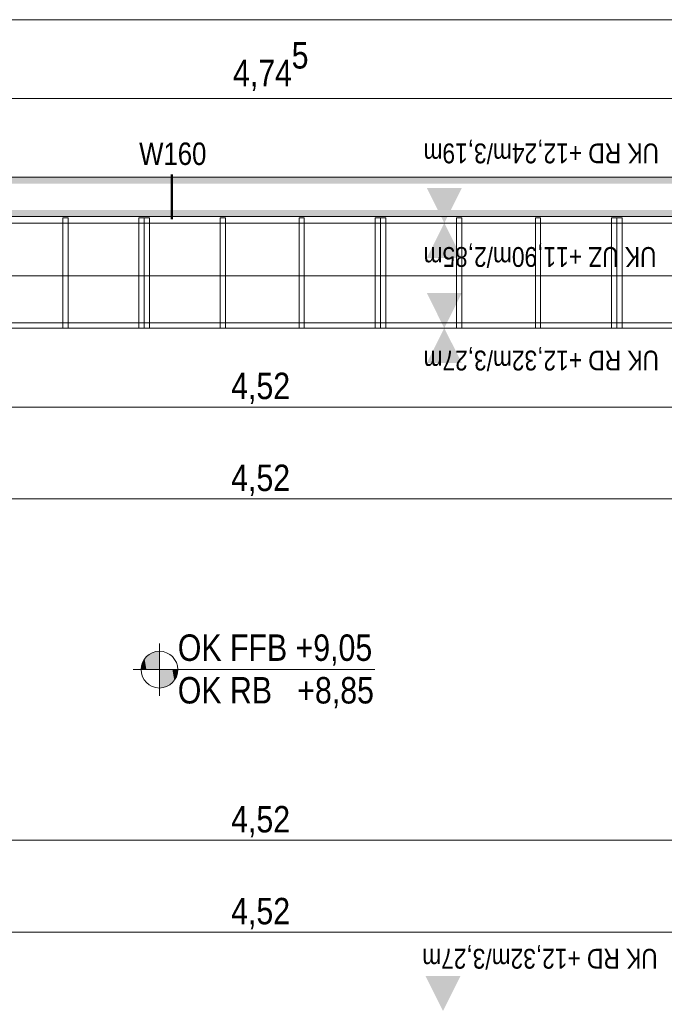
# Model space of a CAD drawing. Extents: x -620 to 300, y 62 to 1112.
# Tile 114 of 235: x -425 to -376, y 554 to 629. Entities that reach past the tile are written whole.
import ezdxf
from ezdxf.lldxf.tags import DXFTag

# ---------------------------------------------------------------- set-up
doc = ezdxf.new("R2010")
doc.units = 0
doc.layers.get('0').update_dxf_attribs({"lineweight": 13})
for name, color, linetype, lineweight, true_color in [('00 -Bauelemente -Gipskarton', 7, 'Continuous', 9, 0xff7fe6), ('30 -34 Innenwände- 2 nichttragend', 7, 'Continuous', 18, 0xff7fe6), ('30 -35 Decken- 1 Konstruktion-Träger- Stahlbeton', 7, 'Continuous', 13, 0x33aa00), ('60- 61 allgemeine Ausstattung- 1 Möbel', 9, 'Continuous', 9, 0x808080), ('70 -76 Bemaßung- 2 Allgemein', 9, 'Continuous', 5, 0x808080)]:
    doc.layers.add(name, color=color, linetype=linetype, lineweight=lineweight, true_color=true_color)
for name, color, linetype, lineweight in [('70 -71 Achsen- 1 Gebäudeachsen', 7, 'STRICHPUNKT2-A06CPVE5L0', 18), ('70 -72 Beschriftung- 5 Höhenkoten-A06CPVE2L0', 7, 'Continuous', 15), ('70 -75 Raumstempel- 3 Wandstempel', 7, 'Continuous', 50)]:
    doc.layers.add(name, color=color, linetype=linetype, lineweight=lineweight)
doc.styles.get("Standard").update_dxf_attribs({"font": 'ARIALN.TTF'})
tags = doc.linetypes.add('grob-A06CPVE1L0', pattern=[14, 3, -8, 3]).pattern_tags.tags
tags[8:9] = [DXFTag(74, 4), DXFTag(75, 0), DXFTag(340, '0'), DXFTag(46, 0.0), DXFTag(50, 0.0), DXFTag(44, 0.0), DXFTag(45, 0.0)]
tags[6:7] = [DXFTag(74, 4), DXFTag(75, 0), DXFTag(340, '0'), DXFTag(46, 0.0), DXFTag(50, 0.0), DXFTag(44, 0.0), DXFTag(45, 0.0)]
tags[4:5] = [DXFTag(74, 4), DXFTag(75, 0), DXFTag(340, '0'), DXFTag(46, 0.0), DXFTag(50, 0.0), DXFTag(44, 0.0), DXFTag(45, 0.0)]
tags = doc.linetypes.add('STRICHPUNKT2-A06CPVE5L0', pattern=[12.7, 6.35, -3.175, 0, -3.175]).pattern_tags.tags
tags[10:11] = [DXFTag(74, 4), DXFTag(75, 0), DXFTag(340, '0'), DXFTag(46, 0.0), DXFTag(50, 0.0), DXFTag(44, 0.0), DXFTag(45, 0.0)]
tags[8:9] = [DXFTag(74, 4), DXFTag(75, 0), DXFTag(340, '0'), DXFTag(46, 0.0), DXFTag(50, 0.0), DXFTag(44, 0.0), DXFTag(45, 0.0)]
tags[6:7] = [DXFTag(74, 4), DXFTag(75, 0), DXFTag(340, '0'), DXFTag(46, 0.0), DXFTag(50, 0.0), DXFTag(44, 0.0), DXFTag(45, 0.0)]
tags[4:5] = [DXFTag(74, 4), DXFTag(75, 0), DXFTag(340, '0'), DXFTag(46, 0.0), DXFTag(50, 0.0), DXFTag(44, 0.0), DXFTag(45, 0.0)]

# ---------------------------------------------------------------- blocks, each defined once
blk = doc.blocks.new('Referenz-A06CPVE6L0')
at = {"layer": '00 -Bauelemente -Gipskarton', "color": 0, "linetype": 'Continuous', "lineweight": 0, "ltscale": 0.13}
for points in [[(-358.429, 616.703), (-358.179, 616.953), (-453.079, 616.703), (-453.079, 616.953)], [(-358.679, 616.453), (-358.429, 616.703), (-453.079, 616.453), (-453.079, 616.703)], [(-360.929, 614.203), (-360.679, 614.453), (-453.079, 614.203), (-453.079, 614.453)], [(-361.179, 613.953), (-360.929, 614.203), (-453.079, 613.953), (-453.079, 614.203)]]:
    blk.add_solid(points, dxfattribs=at)
at = {"layer": '30 -34 Innenwände- 2 nichttragend', "color": 0, "linetype": 'Continuous', "ltscale": 0.18}
for p, q in [((-453.079, 616.953), (-358.179, 616.953)), ((-453.079, 613.953), (-361.179, 613.953))]:
    blk.add_line(p, q, dxfattribs=at)
at = {"layer": '30 -35 Decken- 1 Konstruktion-Träger- Stahlbeton', "color": 0, "linetype": 'grob-A06CPVE1L0', "lineweight": -2, "ltscale": 0.13}
for p, q in [((35.421, 613.453), (-451.579, 613.453)), ((35.421, 605.453), (-451.579, 605.453))]:
    blk.add_line(p, q, dxfattribs=at)
at = {"layer": '60- 61 allgemeine Ausstattung- 1 Möbel', "color": 0, "linetype": 'grob-A06CPVE1L0', "lineweight": 15, "ltscale": 0.15}
for p, q in [((-421.379, 613.853), (-420.979, 613.853)), ((-421.379, 605.453), (-421.379, 613.853)), ((-420.979, 613.853), (-420.979, 605.453)), ((-415.579, 613.853), (-415.179, 613.853)), ((-415.579, 605.453), (-415.579, 613.853)), ((-415.179, 613.853), (-415.179, 605.453)), ((-415.179, 613.853), (-414.779, 613.853)), ((-415.179, 605.453), (-415.179, 613.853)), ((-414.779, 613.853), (-414.779, 605.453)), ((-409.379, 613.853), (-408.979, 613.853)), ((-409.379, 605.453), (-409.379, 613.853)), ((-408.979, 613.853), (-408.979, 605.453)), ((-403.379, 613.853), (-402.979, 613.853)), ((-403.379, 605.453), (-403.379, 613.853)), ((-402.979, 613.853), (-402.979, 605.453)), ((-397.579, 613.853), (-397.179, 613.853)), ((-397.579, 605.453), (-397.579, 613.853)), ((-397.179, 613.853), (-397.179, 605.453)), ((-397.179, 613.853), (-396.779, 613.853)), ((-397.179, 605.453), (-397.179, 613.853)), ((-396.779, 613.853), (-396.779, 605.453)), ((-391.379, 613.853), (-390.979, 613.853)), ((-391.379, 605.453), (-391.379, 613.853)), ((-390.979, 613.853), (-390.979, 605.453)), ((-385.379, 613.853), (-384.979, 613.853)), ((-385.379, 605.453), (-385.379, 613.853)), ((-384.979, 613.853), (-384.979, 605.453)), ((-379.579, 613.853), (-379.179, 613.853)), ((-379.579, 605.453), (-379.579, 613.853)), ((-379.179, 613.853), (-379.179, 605.453)), ((-379.179, 613.853), (-378.779, 613.853)), ((-379.179, 605.453), (-379.179, 613.853)), ((-378.779, 613.853), (-378.779, 605.453)), ((-451.179, 605.853), (-361.179, 605.853)), ((-361.179, 605.453), (-451.179, 605.453)), ((-420.979, 605.453), (-421.379, 605.453)), ((-415.179, 605.453), (-415.579, 605.453)), ((-414.779, 605.453), (-415.179, 605.453)), ((-408.979, 605.453), (-409.379, 605.453)), ((-402.979, 605.453), (-403.379, 605.453)), ((-397.179, 605.453), (-397.579, 605.453)), ((-396.779, 605.453), (-397.179, 605.453)), ((-390.979, 605.453), (-391.379, 605.453)), ((-384.979, 605.453), (-385.379, 605.453)), ((-379.179, 605.453), (-379.579, 605.453)), ((-378.779, 605.453), (-379.179, 605.453))]:
    blk.add_line(p, q, dxfattribs=at)
at = {"layer": '70 -71 Achsen- 1 Gebäudeachsen', "color": 0, "linetype": 'STRICHPUNKT2-A06CPVE5L0', "ltscale": 0.18}
blk.add_line((-538.631, 609.453), (76.595, 609.453), dxfattribs=at)
at = {"layer": '70 -72 Beschriftung- 5 Höhenkoten-A06CPVE2L0', "color": 0, "linetype": 'Continuous', "ltscale": 0.15}
for p, q in [((-414.016, 577.453), (-414.016, 581.453)), ((-414.016, 579.453), (-414.016, 580.853)), ((-414.016, 580.853), (-414.016, 579.453)), ((-416.016, 579.453), (-397.613, 579.453)), ((-415.416, 579.453), (-414.016, 579.453)), ((-414.016, 579.453), (-415.416, 579.453)), ((-412.616, 579.453), (-414.016, 579.453)), ((-414.016, 579.453), (-414.016, 578.053)), ((-414.016, 579.453), (-412.616, 579.453)), ((-414.016, 578.053), (-414.016, 579.453))]:
    blk.add_line(p, q, dxfattribs=at)
for major_axis in [(0, 1.4), (1.4, 0), (-1.4, 0), (0, -1.4)]:
    blk.add_ellipse((-414.016, 579.453), major_axis=major_axis, ratio=1, start_param=0, end_param=1.570796, dxfattribs=at)
at = {"layer": '70 -72 Beschriftung- 5 Höhenkoten-A06CPVE2L0', "color": 0, "lineweight": 0}
for points in [[(-415.006, 579.453), (-415.148, 580.276), (-415.006, 580.443)], [(-414.839, 579.453), (-415.006, 580.443), (-414.839, 580.586)], [(-415.006, 579.453), (-415.006, 580.443), (-414.839, 579.453)], [(-414.651, 579.453), (-414.839, 580.586), (-414.651, 580.701)], [(-414.839, 579.453), (-414.839, 580.586), (-414.651, 579.453)], [(-414.448, 579.453), (-414.651, 580.701), (-414.448, 580.785)], [(-414.651, 579.453), (-414.651, 580.701), (-414.448, 579.453)], [(-414.235, 579.453), (-414.448, 580.785), (-414.235, 580.836)], [(-414.448, 579.453), (-414.448, 580.785), (-414.235, 579.453)], [(-414.016, 579.453), (-414.235, 580.836), (-414.016, 580.853)], [(-414.235, 579.453), (-414.235, 580.836), (-414.016, 579.453)], [(-415.347, 579.453), (-415.399, 579.672), (-415.347, 579.886)], [(-415.263, 579.453), (-415.347, 579.886), (-415.263, 580.089)], [(-415.347, 579.453), (-415.347, 579.886), (-415.263, 579.453)], [(-415.148, 579.453), (-415.263, 580.089), (-415.148, 580.276)], [(-415.263, 579.453), (-415.263, 580.089), (-415.148, 579.453)], [(-415.148, 579.453), (-415.148, 580.276), (-415.006, 579.453)], [(-415.399, 579.453), (-415.416, 579.453), (-415.399, 579.672)], [(-415.399, 579.453), (-415.399, 579.672), (-415.347, 579.453)], [(-414.016, 578.053), (-414.016, 579.453), (-413.797, 578.071)], [(-413.797, 578.071), (-414.016, 579.453), (-413.797, 579.453)], [(-413.797, 578.071), (-413.797, 579.453), (-413.583, 578.122)], [(-413.583, 578.122), (-413.797, 579.453), (-413.583, 579.453)], [(-413.583, 578.122), (-413.583, 579.453), (-413.38, 578.206)], [(-413.38, 578.206), (-413.583, 579.453), (-413.38, 579.453)], [(-413.38, 578.206), (-413.38, 579.453), (-413.193, 578.321)], [(-413.193, 578.321), (-413.38, 579.453), (-413.193, 579.453)], [(-413.193, 578.321), (-413.193, 579.453), (-413.026, 578.463)], [(-413.026, 578.463), (-413.193, 579.453), (-413.026, 579.453)], [(-413.026, 578.463), (-413.026, 579.453), (-412.883, 578.631)], [(-412.883, 578.631), (-413.026, 579.453), (-412.883, 579.453)], [(-412.883, 578.631), (-412.883, 579.453), (-412.768, 578.818)], [(-412.768, 578.818), (-412.883, 579.453), (-412.768, 579.453)], [(-412.768, 578.818), (-412.768, 579.453), (-412.684, 579.021)], [(-412.684, 579.021), (-412.768, 579.453), (-412.684, 579.453)], [(-412.684, 579.021), (-412.684, 579.453), (-412.633, 579.234)], [(-412.633, 579.234), (-412.684, 579.453), (-412.633, 579.453)], [(-412.633, 579.234), (-412.633, 579.453), (-412.616, 579.453)]]:
    blk.add_solid(points, dxfattribs=at)
at = {"layer": '70 -75 Raumstempel- 3 Wandstempel', "color": 0, "linetype": 'Continuous', "ltscale": 0.5}
blk.add_line((-413.059, 617.153), (-413.059, 613.753), dxfattribs=at)
at = {"layer": '70 -76 Bemaßung- 2 Allgemein', "color": 0, "linetype": 'Continuous', "ltscale": 0.13}
for p, q in [((-292.639, 628.953), (-452.018, 628.953)), ((-359.239, 622.953), (-452.018, 622.953)), ((-362.239, 599.453), (-450.518, 599.453)), ((-362.239, 592.453), (-450.518, 592.453)), ((-362.239, 566.453), (-450.518, 566.453)), ((-362.239, 559.453), (-450.518, 559.453))]:
    blk.add_line(p, q, dxfattribs=at)
at = {"layer": '70 -76 Bemaßung- 2 Allgemein', "color": 0, "lineweight": 0}
for points in [[(-393.649, 616.135), (-392.317, 613.464), (-390.979, 616.133)], [(-393.649, 610.794), (-392.317, 613.464), (-390.979, 610.795)], [(-393.649, 608.135), (-392.317, 605.464), (-390.979, 608.133)], [(-393.649, 602.794), (-392.317, 605.464), (-390.979, 602.795)], [(-393.749, 556.124), (-392.417, 553.453), (-391.079, 556.122)]]:
    blk.add_solid(points, dxfattribs=at)
at = {"layer": '70 -72 Beschriftung- 5 Höhenkoten-A06CPVE2L0', "color": 0, "linetype": 'Continuous', "ltscale": 0.15, "char_height": 2.01377, "attachment_point": 1}
for s, insert in [('{\\fArial Narrow;OK FFB +9,05}', (-412.616, 582.133)), ('{\\fArial Narrow;OK RB   +8,85}', (-412.616, 578.888))]:
    blk.add_mtext(s, dxfattribs=dict(at, insert=insert))
at = {"layer": '70 -75 Raumstempel- 3 Wandstempel', "color": 0, "linetype": 'Continuous', "ltscale": 0.5, "insert": (-415.559, 619.6), "char_height": 1.71171, "attachment_point": 1}
blk.add_mtext('{\\fArial Narrow;W160}', dxfattribs=at)
at = {"layer": '70 -76 Bemaßung- 2 Allgemein', "color": 0, "linetype": 'Continuous', "ltscale": 0.13, "char_height": 2.01377, "attachment_point": 1}
for s, insert in [('{\\fArial Narrow;5}', (-403.942, 627.246)), ('{\\fArial Narrow;4,74}', (-408.409, 625.904)), ('{\\fArial Narrow;4,52}', (-408.551, 602.069)), ('{\\fArial Narrow;4,52}', (-408.551, 595.069)), ('{\\fArial Narrow;4,52}', (-408.551, 569.069)), ('{\\fArial Narrow;4,52}', (-408.551, 562.069))]:
    blk.add_mtext(s, dxfattribs=dict(at, insert=insert))
at = {"layer": '70 -76 Bemaßung- 2 Allgemein', "color": 0, "linetype": 'Continuous', "ltscale": 0.13, "char_height": 1.51033, "attachment_point": 1, "rotation": 180}
for s, insert in [('{\\fArial Narrow;UK RD +12,24m/3,19m}', (-375.965, 618.015)), ('{\\fArial Narrow;UK UZ +11,90m/2,85m}', (-376.156, 610.127)), ('{\\fArial Narrow;UK RD +12,32m/3,27m}', (-375.965, 602.24)), ('{\\fArial Narrow;UK RD +12,32m/3,27m}', (-376.065, 556.678))]:
    blk.add_mtext(s, dxfattribs=dict(at, insert=insert))

msp = doc.modelspace()

# ---------------------------------------------------------------- block references
at = {"color": 8, "lineweight": 13, "ltscale": 0.13, "true_color": 0x808080}
msp.add_blockref('Referenz-A06CPVE6L0', (0, 0), dxfattribs=at)

doc.saveas('drawing.dxf')
